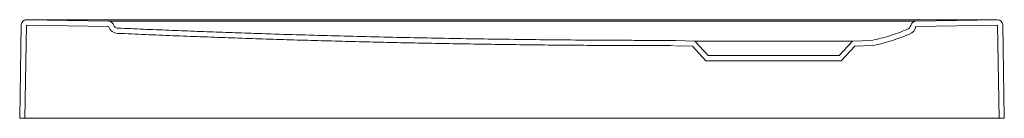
# Model space of a CAD drawing. Header units: millimetres. Extents: x 3919.824 to 3920.577, y 2563.993 to 2564.068.
import ezdxf

# ---------------------------------------------------------------- set-up
doc = ezdxf.new("R2010")
doc.units = ezdxf.units.MM
doc.layers.add('SANINDUSA', color=3, linetype='Continuous')

msp = doc.modelspace()

# ---------------------------------------------------------------- linework, layer by layer
at = {"layer": 'SANINDUSA', "linetype": 'Continuous', "lineweight": 15}
for p, q in [((3919.82956, 2564.06798), (3919.89219, 2564.06689)), ((3920.56283, 2564.06798), (3919.83828, 2564.06798)), ((3920.57156, 2564.06798), (3920.50919, 2564.06689)), ((3919.82549, 2564.06405), (3919.82425, 2563.99305)), ((3919.82949, 2564.06398), (3919.82825, 2563.99305)), ((3919.82949, 2564.06398), (3919.89212, 2564.06289)), ((3920.57163, 2564.06398), (3920.50926, 2564.06289)), ((3920.57287, 2563.99305), (3920.57163, 2564.06398)), ((3920.57687, 2563.99305), (3920.57563, 2564.06405)), ((3920.34025, 2564.05179), (3920.32556, 2564.0523)), ((3920.35056, 2564.04079), (3920.34025, 2564.05179)), ((3920.34025, 2564.05179), (3920.46087, 2564.05179)), ((3920.46087, 2564.05179), (3920.45056, 2564.04079)), ((3920.47556, 2564.0523), (3920.46087, 2564.05179)), ((3920.33846, 2564.04785), (3920.32547, 2564.0483)), ((3920.34883, 2564.03679), (3920.33846, 2564.04785)), ((3920.46266, 2564.04785), (3920.45229, 2564.03679)), ((3920.47603, 2564.04832), (3920.46266, 2564.04785)), ((3920.45229, 2564.03679), (3920.34883, 2564.03679)), ((3920.45056, 2564.04079), (3920.35056, 2564.04079)), ((3919.82425, 2563.99305), (3919.82825, 2563.99305)), ((3920.57287, 2563.99305), (3919.82825, 2563.99305)), ((3920.57287, 2563.99305), (3920.57687, 2563.99305))]:
    msp.add_line(p, q, dxfattribs=at)
at = {"layer": 'SANINDUSA', "linetype": 'Continuous', "lineweight": 15, "flags": 128}
msp.add_lwpolyline([(3919.90097, 2564.06689), (3919.91697, 2564.06689), (3919.98097, 2564.06689), (3920.23697, 2564.06689), (3920.28056, 2564.06689), (3920.40056, 2564.06689)], dxfattribs=at)
at = {"layer": 'SANINDUSA', "linetype": 'Continuous', "lineweight": 15}
for centre, radius, start, end in [((3919.82949, 2564.06402), 0.004, 89.49884, 178.99892), ((3919.82949, 2564.06398), 0.004, 89, 179), ((3920.50926, 2564.06289), 0.004, 91, 168.21827), ((3920.57163, 2564.06398), 0.004, 1, 91), ((3920.57163, 2564.06402), 0.004, 1.00108, 90.50116), ((3920.50143, 2564.06453), 0.004, 292.71903, 348.21827), ((3920.50143, 2564.06453), 0.008, 292.71903, 348.21827)]:
    msp.add_arc(centre, radius, start, end, dxfattribs=at)
for centre, major_axis, start_param, end_param in [((3919.83828, 2564.5679), (-0.70988, 0.0001), 1.558552, 1.570893), ((3920.56283, 2564.5679), (-0.70988, -0.0001), 1.570699, 1.58304)]:
    msp.add_ellipse(centre, major_axis=major_axis, ratio=0.704236, start_param=start_param, end_param=end_param, dxfattribs=at)
for points, knots in [([(3919.89219, 2564.06689), (3919.89259, 2564.06688), (3919.89299, 2564.06681), (3919.89375, 2564.06656), (3919.89411, 2564.06638), (3919.89476, 2564.06592), (3919.89505, 2564.06564), (3919.89554, 2564.06501), (3919.89573, 2564.06465), (3919.89587, 2564.06428)], [0, 0, 0, 0, 0.25, 0.25, 0.5, 0.5, 0.75, 0.75, 1, 1, 1, 1]), ([(3919.89224, 2564.06689), (3919.89224, 2564.06689), (3919.89228, 2564.06689), (3919.89247, 2564.06689), (3919.89261, 2564.06689), (3919.89297, 2564.06689), (3919.8932, 2564.06689), (3919.89374, 2564.06689), (3919.89405, 2564.06689), (3919.89473, 2564.06689), (3919.89511, 2564.06689), (3919.89571, 2564.06689), (3919.89592, 2564.06689), (3919.89635, 2564.06689), (3919.89678, 2564.06689), (3919.89724, 2564.06689), (3919.8977, 2564.06689), (3919.89794, 2564.06689), (3919.89865, 2564.06689), (3919.89913, 2564.06689), (3919.89962, 2564.06689)], [0, 0, 0, 0, 0.125, 0.125, 0.25, 0.25, 0.375, 0.375, 0.5, 0.5, 0.625, 0.625, 0.6875, 0.6875, 0.75, 0.8125, 0.8125, 0.875, 0.875, 1, 1, 1, 1]), ([(3920.5015, 2564.06689), (3920.50199, 2564.06689), (3920.50248, 2564.06689), (3920.50342, 2564.06689), (3920.50388, 2564.06689), (3920.50478, 2564.06689), (3920.50521, 2564.06689), (3920.50601, 2564.06689), (3920.50639, 2564.06689), (3920.50707, 2564.06689), (3920.50738, 2564.06689), (3920.50778, 2564.06689), (3920.50791, 2564.06689), (3920.50813, 2564.06689), (3920.50834, 2564.06689), (3920.5085, 2564.06689), (3920.50864, 2564.06689), (3920.5087, 2564.06689), (3920.50884, 2564.06689), (3920.50888, 2564.06689), (3920.50888, 2564.06689)], [0, 0, 0, 0, 0.125, 0.125, 0.25, 0.25, 0.375, 0.375, 0.5, 0.5, 0.625, 0.625, 0.6875, 0.6875, 0.75, 0.8125, 0.8125, 0.875, 0.875, 1, 1, 1, 1]), ([(3919.89212, 2564.06289), (3919.89239, 2564.06216), (3919.89277, 2564.06146), (3919.89372, 2564.06022), (3919.89428, 2564.05966), (3919.89554, 2564.05874), (3919.89624, 2564.05837), (3919.89772, 2564.05786), (3919.89849, 2564.05771), (3919.89927, 2564.05767)], [0, 0, 0, 0, 0.25, 0.25, 0.5, 0.5, 0.75, 0.75, 1, 1, 1, 1]), ([(3919.89587, 2564.06428), (3919.89601, 2564.06391), (3919.8962, 2564.06356), (3919.89667, 2564.06294), (3919.89695, 2564.06266), (3919.89758, 2564.0622), (3919.89793, 2564.06202), (3919.89867, 2564.06176), (3919.89906, 2564.06169), (3919.89945, 2564.06167)], [0, 0, 0, 0, 0.25, 0.25, 0.5, 0.5, 0.75, 0.75, 1, 1, 1, 1]), ([(3920.32456, 2564.0483), (3920.32104, 2564.04831), (3920.31399, 2564.04831), (3920.30341, 2564.04833), (3920.29279, 2564.04836), (3920.28213, 2564.0484), (3920.27143, 2564.04845), (3920.26068, 2564.04852), (3920.24988, 2564.0486), (3920.23906, 2564.04869), (3920.22821, 2564.04879), (3920.21735, 2564.0489), (3920.2065, 2564.04903), (3920.19565, 2564.04917), (3920.18483, 2564.04932), (3920.17405, 2564.04949), (3920.1633, 2564.04966), (3920.1526, 2564.04984), (3920.14195, 2564.05004), (3920.13134, 2564.05025), (3920.12076, 2564.05046), (3920.1102, 2564.05069), (3920.09966, 2564.05093), (3920.08911, 2564.05118), (3920.07856, 2564.05145), (3920.06801, 2564.05172), (3920.05747, 2564.05201), (3920.04692, 2564.0523), (3920.03637, 2564.05261), (3920.02582, 2564.05293), (3920.01528, 2564.05326), (3920.00473, 2564.05361), (3919.99418, 2564.05396), (3919.98364, 2564.05433), (3919.97309, 2564.05471), (3919.96255, 2564.05509), (3919.952, 2564.0555), (3919.94145, 2564.05591), (3919.93091, 2564.05633), (3919.92036, 2564.05677), (3919.90982, 2564.05721), (3919.90279, 2564.05752), (3919.89927, 2564.05767)], [0, 0, 0, 0, 0.0248116, 0.0496765, 0.0746276, 0.0996841, 0.1248529, 0.1501309, 0.1755059, 0.2009591, 0.2264665, 0.2520009, 0.2775332, 0.3030347, 0.3284784, 0.353841, 0.3791046, 0.4042584, 0.4293003, 0.4542387, 0.4790947, 0.5039033, 0.5287039, 0.5535047, 0.5783058, 0.6031073, 0.6279091, 0.6527113, 0.6775139, 0.702317, 0.7271206, 0.7519247, 0.7767293, 0.8015346, 0.8263404, 0.8511469, 0.875954, 0.9007618, 0.9255702, 0.9503794, 0.9751893, 1, 1, 1, 1]), ([(3919.89945, 2564.06167), (3919.90268, 2564.06153), (3919.90915, 2564.06125), (3919.91885, 2564.06083), (3919.92854, 2564.06043), (3919.93823, 2564.06004), (3919.94791, 2564.05966), (3919.95759, 2564.05929), (3919.96727, 2564.05892), (3919.97694, 2564.05857), (3919.98661, 2564.05823), (3919.99627, 2564.05789), (3920.02046, 2564.05708), (3920.05919, 2564.05591), (3920.1124, 2564.0546), (3920.16567, 2564.05357), (3920.21009, 2564.05296), (3920.24566, 2564.05262), (3920.26919, 2564.05246), (3920.28974, 2564.05237), (3920.3075, 2564.05232), (3920.31949, 2564.05231), (3920.32556, 2564.0523)], [0, 0, 0, 0, 0.022782, 0.045553, 0.068314, 0.091063, 0.113801, 0.136529, 0.159245, 0.181951, 0.204646, 0.22733, 0.250004, 0.374995, 0.500008, 0.624643, 0.750009, 0.812659, 0.875005, 0.915628, 0.957293, 1, 1, 1, 1]), ([(3920.47556, 2564.0523), (3920.48025, 2564.05325), (3920.48487, 2564.05445), (3920.49401, 2564.05731), (3920.49852, 2564.05897), (3920.50298, 2564.06084)], [0, 0, 0, 0, 0.5, 0.5, 1, 1, 1, 1]), ([(3920.47603, 2564.04832), (3920.4809, 2564.04929), (3920.48571, 2564.05053), (3920.4952, 2564.05349), (3920.49989, 2564.05521), (3920.50452, 2564.05715)], [0, 0, 0, 0, 0.5, 0.5, 1, 1, 1, 1])]:
    msp.add_open_spline(points, degree=3, knots=knots, dxfattribs=at)
for points in [[(3919.89962, 2564.06689), (3919.90007, 2564.06689), (3919.90052, 2564.06689), (3919.90097, 2564.06689)], [(3920.40056, 2564.06689), (3920.43376, 2564.06689), (3920.46695, 2564.06689), (3920.50015, 2564.06689)], [(3920.50015, 2564.06689), (3920.5006, 2564.06689), (3920.50105, 2564.06689), (3920.5015, 2564.06689)]]:
    msp.add_open_spline(points, degree=3, dxfattribs=at)

doc.saveas('drawing.dxf')
